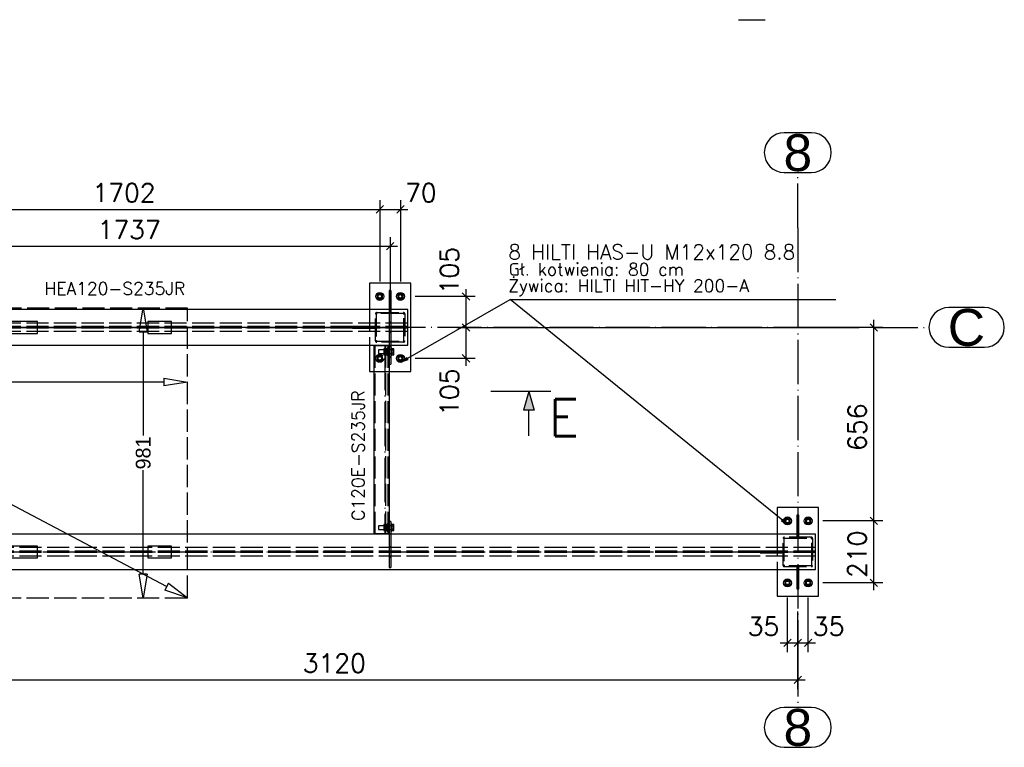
# Paper-space layout 'A2' of a CAD drawing. Header units: millimetres. Extents: x -144 to 420, y 0 to 415.
# Tile 10 of 12: x 152 to 286, y 184 to 282. Entities that reach past the tile are written whole.
import ezdxf

# ---------------------------------------------------------------- set-up
doc = ezdxf.new("R2010")
doc.units = ezdxf.units.MM
for name, pattern in [('ACAD_ISO02W100', [15, 12, -3]), ('ACAD_ISO04W100', [30, 24, -3, 0, -3]), ('Kropki i Kreski', [6.702778, 3.527778, -1.763889, 0, -1.411111])]:
    doc.linetypes.add(name, pattern=pattern)
doc.layers.get('0').update_dxf_attribs({"linetype": 'CONTINUOUS'})
for name, color, linetype in [('AS_DIM_ON', 7, 'CONTINUOUS'), ('AS_Siatki', 72, 'CONTINUOUS'), ('AS_Standard', 7, 'CONTINUOUS')]:
    doc.layers.add(name, color=color, linetype=linetype)
doc.styles.add('Arial', font='arial.ttf')
doc.styles.add('PB_CutSymbolDown', font='txt.shx', dxfattribs={"height": 5})
doc.styles.add('ROMANS', font='romans')
doc.styles.add('Simplex.shx', font='Simplex.shx', dxfattribs={"height": 1.7})

# ---------------------------------------------------------------- blocks, each defined once
blk = doc.blocks.new('_ClosedBlank')
at = {"color": 0, "linetype": 'ByBlock', "lineweight": -2}
for p, q in [((-1, 0.167), (0, 0)), ((-1, 0.167), (-1, -0.167)), ((0, 0), (-1, -0.167))]:
    blk.add_line(p, q, dxfattribs=at)
blk = doc.blocks.new('NW3')
at = {"color": 0, "ltscale": 0.25}
for p, q in [((-71.47, 37.79), (-42.61, 22.56)), ((-5.98, 36.08), (-5.98, 22.02)), ((-74.3, 29.32), (-74.3, 29.23)), ((-71.1, 29.28), (-40.49, 29.28)), ((-3.18, 29.28), (-33.78, 29.28)), ((-2.81, 1.54), (-31.66, 16.77)), ((-5.98, 3.24), (-5.98, 17.31)), ((-5.94, 0.04), (-6.03, 0.04)), ((0.02, 0.04), (0, 0))]:
    blk.add_line(p, q, dxfattribs=at)
at = {"color": 0, "linetype": 'Kropki i Kreski', "ltscale": 0.25}
for p, q in [((-76.3, 36.68), (2.02, 36.68)), ((-76.3, 6.24), (2.02, 6.24))]:
    blk.add_line(p, q, dxfattribs=at)
at = {"color": 0, "ltscale": 0.25}
for points in [[(-72.14, 37.48), (-72.14, 35.88), (-68.94, 35.88), (-68.94, 37.48)], [(-53.94, 37.48), (-53.94, 35.88), (-20.34, 35.88), (-20.34, 37.48)], [(-5.34, 37.48), (-5.34, 35.88), (-2.14, 35.88), (-2.14, 37.48)], [(-72.14, 7.04), (-72.14, 5.44), (-68.94, 5.44), (-68.94, 7.04)], [(-53.94, 7.04), (-53.94, 5.44), (-20.34, 5.44), (-20.34, 7.04)], [(-5.34, 7.04), (-5.34, 5.44), (-2.14, 5.44), (-2.14, 7.04)]]:
    blk.add_lwpolyline(points, close=True, dxfattribs=at)
at = {"layer": 'AS_Standard', "color": 0, "linetype": 'ACAD_ISO02W100', "ltscale": 0.25}
blk.add_lwpolyline([(-74.3, 0.04), (0.02, 0.04), (0.02, 39.28), (-74.3, 39.28)], close=True, dxfattribs=at)
at = {"color": 0, "ltscale": 0.25}
for p, xscale, yscale, zscale, rotation in [((-74.3, 39.28), 3.200000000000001, 3.200000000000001, 3.200000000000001, 152.1665248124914), ((-5.98, 39.28), 3.2, 3.2, 3.2, 89.99999999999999), ((-74.3, 29.28), 3.2, 3.2, 3.2, 180), ((-5.98, 0.04), 3.2, 3.2, 3.2, 270), ((0.02, 0.04), 3.2, 3.2, 3.2, 332.1665248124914)]:
    blk.add_blockref('_ClosedBlank', p, dxfattribs=dict(at, xscale=xscale, yscale=yscale, zscale=zscale, rotation=rotation))
at = {"color": 0, "ltscale": 0.25, "xscale": 3.2, "yscale": 3.2, "zscale": 3.2}
blk.add_blockref('_ClosedBlank', (0.02, 29.28), dxfattribs=at)
at = {"color": 0, "ltscale": 0.25, "insert": (-37.14, 29.28), "char_height": 2, "attachment_point": 5}
blk.add_mtext('1858', dxfattribs=at)
at = {"color": 0, "ltscale": 0.25, "char_height": 2, "attachment_point": 5}
for s, insert, rotation in [('NW3\\P139 kg\\P+/- 10%', (-37.14, 19.66), 332.1665), ('981', (-5.98, 19.66), 90)]:
    blk.add_mtext(s, dxfattribs=dict(at, insert=insert, rotation=rotation))
blk = doc.blocks.new('sectiondown')
blk.add_hatch(color=256).paths.add_polyline_path([(0, 0), (-2.55, 0.73), (-2.55, -0.73)])
at = {"color": 7, "linetype": 'Continuous'}
for p, q in [((0, -3), (0, 5.15)), ((-6, 0), (-2.55, 0))]:
    blk.add_line(p, q, dxfattribs=at)
for p, q in [((0, 0), (-2.55, 0.73)), ((-2.55, -0.73), (-2.55, 0.73)), ((0, 0), (-2.55, -0.73))]:
    blk.add_line(p, q)

psp = doc.layouts.new('A2')

# ---------------------------------------------------------------- linework, layer by layer
at = {"color": 20, "linetype": 'Continuous', "ltscale": 0.25}
for p, q in [((249.72, 282.47), (253.35, 282.47)), ((259.62, 267.15), (255.93, 267.15)), ((255.93, 261.75), (259.62, 261.75)), ((283.09, 243.46), (278.27, 243.46)), ((278.27, 238.06), (283.09, 238.06)), ((259.62, 189.23), (255.93, 189.23)), ((255.93, 183.83), (259.62, 183.83))]:
    psp.add_line(p, q, dxfattribs=at)
at = {"color": 20, "linetype": 'ACAD_ISO04W100', "ltscale": 0.25}
for p, q in [((257.78, 254.25), (257.78, 261.75)), ((257.78, 254.26), (257.78, 196.73)), ((257.78, 254.26), (257.78, 254.25)), ((268.08, 240.76), (3.88, 240.76)), ((268.08, 240.76), (268.07, 240.76)), ((268.07, 240.76), (275.57, 240.76)), ((257.78, 196.73), (257.78, 196.73)), ((257.78, 196.73), (257.78, 189.23))]:
    psp.add_line(p, q, dxfattribs=at)
at = {"linetype": 'Continuous', "ltscale": 0.25}
for p, q in [((205.26, 246.76), (199.66, 246.76)), ((199.66, 246.76), (199.66, 243.16)), ((205.26, 234.76), (205.26, 246.76)), ((201.06, 245.37), (200.7, 245.16)), ((200.7, 245.16), (200.7, 244.75)), ((200.7, 244.75), (201.06, 244.54)), ((201.43, 245.16), (201.06, 245.37)), ((201.06, 244.54), (201.43, 244.75)), ((201.43, 244.75), (201.43, 245.16)), ((202.58, 245.76), (202.34, 245.76)), ((202.34, 245.76), (202.34, 244.76)), ((202.34, 244.76), (202.58, 244.76)), ((202.34, 244.76), (202.34, 243.16)), ((202.58, 245.76), (202.58, 244.76)), ((202.58, 244.76), (202.58, 243.16)), ((203.86, 245.37), (203.5, 245.16)), ((203.5, 245.16), (203.5, 244.75)), ((203.5, 244.75), (203.86, 244.54)), ((204.23, 245.16), (203.86, 245.37)), ((203.86, 244.54), (204.23, 244.75)), ((204.23, 244.75), (204.23, 245.16)), ((204.86, 243.16), (91.66, 243.16)), ((204.86, 238.36), (204.86, 243.16)), ((91.66, 238.36), (204.86, 238.36)), ((199.66, 238.36), (199.66, 234.76)), ((202.34, 238.26), (200.26, 238.26)), ((200.26, 238.26), (200.26, 212.82)), ((202.34, 238.36), (202.34, 238.26)), ((202.34, 238.26), (202.34, 212.82)), ((202.58, 238.36), (202.58, 236.66)), ((202.68, 237.94), (202.58, 237.94)), ((202.68, 237.94), (202.68, 237.93)), ((202.68, 237.93), (202.68, 237.9)), ((202.68, 237.9), (202.68, 237.85)), ((202.98, 237.86), (202.68, 237.86)), ((202.68, 237.85), (202.68, 237.79)), ((202.68, 237.79), (202.68, 237.72)), ((202.98, 237.66), (202.98, 237.86)), ((202.34, 236.66), (202.58, 236.66)), ((202.58, 236.98), (202.68, 236.98)), ((202.58, 236.66), (202.58, 235.76)), ((202.68, 237.72), (202.68, 237.64)), ((202.98, 237.66), (202.68, 237.66)), ((202.68, 237.64), (202.68, 237.55)), ((202.68, 237.55), (202.68, 237.46)), ((202.68, 237.46), (202.68, 237.36)), ((202.68, 237.36), (202.68, 237.27)), ((202.68, 237.27), (202.68, 237.19)), ((202.98, 237.25), (202.68, 237.25)), ((202.68, 237.19), (202.68, 237.12)), ((202.68, 237.12), (202.68, 237.06)), ((202.68, 237.06), (202.68, 237.01)), ((202.68, 237.05), (202.98, 237.05)), ((202.68, 237.01), (202.68, 236.98)), ((202.68, 236.98), (202.68, 236.98)), ((202.98, 237.25), (202.98, 237.66)), ((202.98, 237.05), (202.98, 237.25)), ((203.86, 236.97), (203.5, 236.76)), ((203.5, 236.76), (203.5, 236.35)), ((204.23, 236.76), (203.86, 236.97)), ((204.23, 236.35), (204.23, 236.76)), ((202.34, 235.76), (202.58, 235.76)), ((203.5, 236.35), (203.86, 236.14)), ((203.86, 236.14), (204.23, 236.35)), ((199.66, 234.76), (200.26, 234.76)), ((202.34, 234.76), (205.26, 234.76)), ((260.58, 216.32), (254.98, 216.32)), ((254.98, 216.32), (254.98, 212.72)), ((257.9, 215.32), (257.66, 215.32)), ((257.66, 215.32), (257.66, 214.32)), ((257.9, 214.32), (257.9, 215.32)), ((260.58, 204.32), (260.58, 216.32)), ((202.58, 214.42), (202.34, 214.42)), ((202.58, 214.42), (202.58, 212.72)), ((202.68, 214.1), (202.58, 214.1)), ((202.68, 214.1), (202.68, 214.09)), ((202.68, 214.09), (202.68, 214.06)), ((202.68, 214.06), (202.68, 214.01)), ((202.98, 214.02), (202.68, 214.02)), ((202.68, 214.01), (202.68, 213.95)), ((202.68, 213.95), (202.68, 213.88)), ((202.68, 213.88), (202.68, 213.8)), ((202.98, 213.82), (202.68, 213.82)), ((202.68, 213.8), (202.68, 213.71)), ((202.98, 213.82), (202.98, 214.02)), ((202.98, 213.41), (202.98, 213.82)), ((256.38, 214.93), (256.01, 214.72)), ((256.01, 214.72), (256.01, 214.31)), ((256.01, 214.31), (256.38, 214.1)), ((256.74, 214.72), (256.38, 214.93)), ((256.38, 214.1), (256.74, 214.31)), ((256.74, 214.31), (256.74, 214.72)), ((257.66, 214.32), (257.9, 214.32)), ((257.66, 214.32), (257.66, 212.72)), ((257.9, 212.72), (257.9, 214.32)), ((259.18, 214.93), (258.81, 214.72)), ((258.81, 214.72), (258.81, 214.31)), ((258.81, 214.31), (259.18, 214.1)), ((259.54, 214.72), (259.18, 214.93)), ((259.18, 214.1), (259.54, 214.31)), ((259.54, 214.31), (259.54, 214.72)), ((260.18, 212.72), (11.78, 212.72)), ((200.26, 212.82), (202.34, 212.82)), ((202.34, 212.82), (202.34, 212.72)), ((202.58, 213.14), (202.68, 213.14)), ((202.68, 213.71), (202.68, 213.62)), ((202.68, 213.62), (202.68, 213.52)), ((202.68, 213.52), (202.68, 213.43)), ((202.68, 213.43), (202.68, 213.35)), ((202.98, 213.41), (202.68, 213.41)), ((202.68, 213.35), (202.68, 213.28)), ((202.68, 213.28), (202.68, 213.22)), ((202.68, 213.22), (202.68, 213.17)), ((202.68, 213.21), (202.98, 213.21)), ((202.68, 213.17), (202.68, 213.14)), ((202.68, 213.14), (202.68, 213.14)), ((202.98, 213.21), (202.98, 213.41)), ((260.18, 207.92), (260.18, 212.72)), ((11.78, 207.92), (260.18, 207.92)), ((254.98, 207.92), (254.98, 204.32)), ((257.66, 207.92), (257.66, 206.32)), ((257.9, 206.32), (257.9, 207.92)), ((256.38, 206.53), (256.01, 206.32)), ((256.01, 206.32), (256.01, 205.91)), ((256.01, 205.91), (256.38, 205.7)), ((256.74, 206.32), (256.38, 206.53)), ((256.38, 205.7), (256.74, 205.91)), ((256.74, 205.91), (256.74, 206.32)), ((257.9, 206.32), (257.66, 206.32)), ((257.66, 206.32), (257.66, 205.32)), ((257.9, 205.32), (257.9, 206.32)), ((259.18, 206.53), (258.81, 206.32)), ((258.81, 206.32), (258.81, 205.91)), ((258.81, 205.91), (259.18, 205.7)), ((259.54, 206.32), (259.18, 206.53)), ((259.18, 205.7), (259.54, 205.91)), ((259.54, 205.91), (259.54, 206.32)), ((257.66, 205.32), (257.9, 205.32)), ((254.98, 204.32), (260.58, 204.32))]:
    psp.add_line(p, q, dxfattribs=at)
at = {"color": 7}
psp.add_line((203.94, 236.02), (218.76, 244.56), dxfattribs=at)
at = {"color": 84, "linetype": 'ACAD_ISO02W100', "ltscale": 0.25}
for p, q in [((199.66, 243.16), (199.66, 238.36)), ((202.34, 243.36), (202.58, 243.36)), ((202.34, 243.16), (202.34, 242.86)), ((202.58, 243.16), (202.58, 242.86)), ((200.46, 238.94), (200.46, 242.58)), ((200.58, 242.52), (200.58, 239)), ((200.64, 242.76), (204.28, 242.76)), ((204.22, 242.64), (200.7, 242.64)), ((202.58, 242.86), (202.34, 242.86)), ((202.34, 242.86), (202.34, 241.46)), ((202.58, 242.86), (202.58, 241.46)), ((204.34, 239), (204.34, 242.52)), ((204.46, 242.58), (204.46, 238.94)), ((204.86, 241.34), (91.66, 241.34)), ((204.86, 240.86), (91.66, 240.86)), ((204.86, 240.66), (91.66, 240.66)), ((199.74, 240.88), (197.34, 240.88)), ((197.34, 240.88), (197.34, 240.64)), ((197.34, 240.64), (199.74, 240.64)), ((198.34, 240.64), (198.34, 240.88)), ((200.34, 240.88), (199.74, 240.88)), ((199.74, 240.64), (199.74, 240.88)), ((199.74, 240.64), (200.34, 240.64)), ((200.34, 240.88), (200.34, 240.64)), ((202.58, 241.46), (202.34, 241.46)), ((202.34, 241.46), (202.34, 240.86)), ((202.34, 240.66), (202.34, 240.06)), ((202.58, 241.46), (202.58, 240.86)), ((202.58, 240.66), (202.58, 240.06)), ((204.86, 240.18), (91.66, 240.18)), ((202.34, 240.06), (202.58, 240.06)), ((202.34, 240.06), (202.34, 238.36)), ((202.58, 240.06), (202.58, 238.36)), ((200.37, 238.26), (200.37, 212.82)), ((204.28, 238.76), (200.64, 238.76)), ((200.7, 238.88), (204.22, 238.88)), ((202.05, 237.86), (201.62, 237.86)), ((201.62, 237.86), (201.62, 237.66)), ((201.88, 212.82), (201.88, 238.26)), ((202.15, 237.94), (202.05, 237.94)), ((202.05, 237.93), (202.05, 237.94)), ((202.05, 237.9), (202.05, 237.93)), ((202.05, 237.86), (202.05, 237.9)), ((202.05, 237.79), (202.05, 237.86)), ((202.05, 237.72), (202.05, 237.79)), ((202.15, 238.26), (202.15, 212.82)), ((202.34, 238.16), (202.58, 238.16)), ((201.06, 236.97), (200.7, 236.76)), ((200.7, 236.76), (200.7, 236.35)), ((201.62, 237.7), (200.88, 237.7)), ((200.88, 237.7), (200.88, 237.68)), ((200.88, 237.68), (200.88, 237.62)), ((200.88, 237.62), (200.88, 237.55)), ((200.88, 237.55), (200.88, 237.46)), ((200.88, 237.46), (200.88, 237.36)), ((200.88, 237.36), (200.88, 237.29)), ((200.88, 237.29), (200.88, 237.23)), ((200.88, 237.23), (200.88, 237.22)), ((200.88, 237.22), (201.62, 237.22)), ((201.43, 236.76), (201.06, 236.97)), ((201.43, 236.35), (201.43, 236.76)), ((202.05, 237.66), (201.62, 237.66)), ((201.62, 237.66), (201.62, 237.25)), ((202.05, 237.25), (201.62, 237.25)), ((201.62, 237.25), (201.62, 237.05)), ((201.62, 237.05), (202.05, 237.05)), ((202.05, 237.64), (202.05, 237.72)), ((202.05, 237.55), (202.05, 237.64)), ((202.05, 237.46), (202.05, 237.55)), ((202.05, 237.36), (202.05, 237.46)), ((202.05, 237.27), (202.05, 237.36)), ((202.05, 237.19), (202.05, 237.27)), ((202.05, 237.12), (202.05, 237.19)), ((202.05, 237.05), (202.05, 237.12)), ((202.05, 237.01), (202.05, 237.05)), ((202.05, 236.98), (202.05, 237.01)), ((202.05, 236.98), (202.15, 236.98)), ((202.05, 236.98), (202.05, 236.98)), ((202.34, 237.74), (202.15, 237.74)), ((202.58, 237.7), (202.15, 237.7)), ((202.15, 237.22), (202.58, 237.22)), ((202.15, 237.18), (202.34, 237.18)), ((202.58, 237.74), (202.34, 237.74)), ((202.34, 237.18), (202.58, 237.18)), ((202.58, 236.76), (202.34, 236.76)), ((200.7, 236.35), (201.06, 236.14)), ((201.06, 236.14), (201.43, 236.35)), ((200.26, 234.76), (202.34, 234.76)), ((201.62, 213.86), (200.88, 213.86)), ((200.88, 213.86), (200.88, 213.84)), ((200.88, 213.84), (200.88, 213.78)), ((200.88, 213.78), (200.88, 213.71)), ((202.05, 214.02), (201.62, 214.02)), ((201.62, 214.02), (201.62, 213.82)), ((202.05, 213.82), (201.62, 213.82)), ((201.62, 213.82), (201.62, 213.41)), ((202.15, 214.1), (202.05, 214.1)), ((202.05, 214.09), (202.05, 214.1)), ((202.05, 214.06), (202.05, 214.09)), ((202.05, 214.02), (202.05, 214.06)), ((202.05, 213.95), (202.05, 214.02)), ((202.05, 213.88), (202.05, 213.95)), ((202.05, 213.8), (202.05, 213.88)), ((202.05, 213.71), (202.05, 213.8)), ((202.34, 213.9), (202.15, 213.9)), ((202.58, 213.86), (202.15, 213.86)), ((202.58, 213.9), (202.34, 213.9)), ((200.88, 213.71), (200.88, 213.62)), ((200.88, 213.62), (200.88, 213.52)), ((200.88, 213.52), (200.88, 213.45)), ((200.88, 213.45), (200.88, 213.39)), ((200.88, 213.39), (200.88, 213.38)), ((200.88, 213.38), (201.62, 213.38)), ((202.05, 213.41), (201.62, 213.41)), ((201.62, 213.41), (201.62, 213.21)), ((201.62, 213.21), (202.05, 213.21)), ((202.05, 213.62), (202.05, 213.71)), ((202.05, 213.52), (202.05, 213.62)), ((202.05, 213.43), (202.05, 213.52)), ((202.05, 213.35), (202.05, 213.43)), ((202.05, 213.28), (202.05, 213.35)), ((202.05, 213.21), (202.05, 213.28)), ((202.05, 213.17), (202.05, 213.21)), ((202.05, 213.14), (202.05, 213.17)), ((202.05, 213.14), (202.15, 213.14)), ((202.05, 213.14), (202.05, 213.14)), ((202.15, 213.38), (202.58, 213.38)), ((202.15, 213.34), (202.34, 213.34)), ((202.34, 213.34), (202.58, 213.34)), ((202.34, 212.72), (202.34, 211.02)), ((202.58, 212.72), (202.58, 211.02)), ((254.98, 212.72), (254.98, 207.92)), ((257.66, 212.92), (257.9, 212.92)), ((257.66, 212.72), (257.66, 212.32)), ((257.9, 212.32), (257.9, 212.72)), ((255.78, 208.5), (255.78, 212.14)), ((255.9, 212.08), (255.9, 208.56)), ((259.6, 212.32), (255.96, 212.32)), ((256.02, 212.2), (259.54, 212.2)), ((259.66, 208.56), (259.66, 212.08)), ((259.78, 212.14), (259.78, 208.5)), ((260.18, 210.9), (11.78, 210.9)), ((260.18, 210.42), (11.78, 210.42)), ((260.18, 210.22), (11.78, 210.22)), ((260.18, 209.74), (11.78, 209.74)), ((202.58, 211.02), (202.34, 211.02)), ((202.34, 211.02), (202.34, 210.42)), ((202.34, 210.22), (202.34, 209.62)), ((202.58, 211.02), (202.58, 210.42)), ((202.58, 210.22), (202.58, 209.62)), ((255.06, 210.44), (252.66, 210.44)), ((252.66, 210.44), (252.66, 210.2)), ((252.66, 210.2), (255.06, 210.2)), ((253.66, 210.2), (253.66, 210.44)), ((255.66, 210.44), (255.06, 210.44)), ((255.06, 210.2), (255.06, 210.44)), ((255.06, 210.2), (255.66, 210.2)), ((255.66, 210.44), (255.66, 210.2)), ((202.34, 209.62), (202.58, 209.62)), ((202.34, 209.62), (202.34, 208.22)), ((202.58, 209.62), (202.58, 208.22)), ((259.54, 208.44), (256.02, 208.44)), ((202.34, 208.22), (202.58, 208.22)), ((255.96, 208.32), (259.6, 208.32)), ((257.66, 208.32), (257.66, 207.92)), ((257.66, 207.72), (257.9, 207.72)), ((257.9, 207.92), (257.9, 208.32))]:
    psp.add_line(p, q, dxfattribs=at)
at = {"color": 10, "linetype": 'ACAD_ISO04W100', "ltscale": 0.25}
for p, q in [((91.66, 240.76), (204.86, 240.76)), ((202.46, 240.76), (202.46, 240.76)), ((201.73, 238.26), (201.73, 212.82)), ((11.78, 210.32), (260.18, 210.32)), ((257.78, 210.32), (257.78, 210.32))]:
    psp.add_line(p, q, dxfattribs=at)
at = {"color": 0, "linetype": 'ByBlock', "lineweight": -2}
for p, q in [((203.94, 236.02), (204.73, 236.66)), ((204.89, 236.38), (204.73, 236.66)), ((204.89, 236.38), (203.94, 236.02)), ((255.78, 214.74), (255.57, 214.48)), ((256.45, 213.98), (255.57, 214.48)), ((255.78, 214.74), (256.45, 213.98))]:
    psp.add_line(p, q, dxfattribs=at)
at = {"color": 7}
psp.add_lwpolyline([(256.45, 213.98), (218.76, 244.56), (262.95, 244.56)], dxfattribs=at)
at = {"linetype": 'Continuous', "ltscale": 0.25}
for centre, radius in [((201.06, 244.96), 0.54), ((201.06, 244.96), 0.24), ((203.86, 244.96), 0.54), ((203.86, 244.96), 0.24), ((203.86, 236.56), 0.54), ((203.86, 236.56), 0.24), ((256.38, 214.52), 0.54), ((256.38, 214.52), 0.24), ((259.18, 214.52), 0.54), ((259.18, 214.52), 0.24), ((256.38, 206.12), 0.54), ((256.38, 206.12), 0.24), ((259.18, 206.12), 0.54), ((259.18, 206.12), 0.24)]:
    psp.add_circle(centre, radius, dxfattribs=at)
at = {"color": 84, "linetype": 'ACAD_ISO02W100', "ltscale": 0.25}
for centre, radius in [((201.06, 244.96), 0.28), ((203.86, 244.96), 0.28), ((201.06, 236.56), 0.54), ((201.06, 236.56), 0.28), ((201.06, 236.56), 0.24), ((203.86, 236.56), 0.28), ((256.38, 214.52), 0.28), ((259.18, 214.52), 0.28), ((256.38, 206.12), 0.28), ((259.18, 206.12), 0.28)]:
    psp.add_circle(centre, radius, dxfattribs=at)
at = {"color": 20, "linetype": 'Continuous', "ltscale": 0.25}
for centre, start, end in [((255.93, 264.45), 90, 270), ((259.62, 264.45), 270, 90), ((278.27, 240.76), 90, 270), ((283.09, 240.76), 270, 90), ((255.93, 186.53), 90, 270), ((259.62, 186.53), 270, 90)]:
    psp.add_arc(centre, 2.7, start, end, dxfattribs=at)
at = {"color": 84, "linetype": 'ACAD_ISO02W100', "ltscale": 0.25}
for centre, start, end in [((200.64, 242.58), 90, 180), ((204.28, 242.58), 0, 90), ((200.64, 238.94), 180, 270), ((204.28, 238.94), 270, 0), ((255.96, 212.14), 90, 180), ((259.6, 212.14), 0, 90), ((255.96, 208.5), 180, 270), ((259.6, 208.5), 270, 0)]:
    psp.add_arc(centre, 0.18, start, end, dxfattribs=at)
at = {"color": 84, "linetype": 'ACAD_ISO02W100', "ltscale": 0.25, "extrusion": (1.13687e-13, -4.70906e-14, -1)}
psp.add_arc((-200.7, 242.52), 0.12, 0, 90, dxfattribs=at)
at = {"color": 84, "linetype": 'ACAD_ISO02W100', "ltscale": 0.25, "extrusion": (-2.48919e-14, -1.89478e-13, -1)}
psp.add_arc((-204.22, 242.52), 0.12, 90, 180, dxfattribs=at)
at = {"color": 84, "linetype": 'ACAD_ISO02W100', "ltscale": 0.25, "extrusion": (0, 0, -1)}
for centre, start, end in [((-200.7, 239), 270, 0), ((-256.02, 212.08), 0, 90)]:
    psp.add_arc(centre, 0.12, start, end, dxfattribs=at)
at = {"color": 84, "linetype": 'ACAD_ISO02W100', "ltscale": 0.25, "extrusion": (2.21987e-14, 7.57912e-14, -1)}
psp.add_arc((-204.22, 239), 0.12, 180, 270, dxfattribs=at)
at = {"color": 84, "linetype": 'ACAD_ISO02W100', "ltscale": 0.25, "extrusion": (-2.21987e-14, 7.57912e-14, -1)}
psp.add_arc((-259.54, 212.08), 0.12, 90, 180, dxfattribs=at)
at = {"color": 84, "linetype": 'ACAD_ISO02W100', "ltscale": 0.25, "extrusion": (1.13687e-13, 4.70906e-14, -1)}
psp.add_arc((-256.02, 208.56), 0.12, 270, 0, dxfattribs=at)
at = {"color": 84, "linetype": 'ACAD_ISO02W100', "ltscale": 0.25, "extrusion": (-6.92894e-14, 3.78956e-14, -1)}
psp.add_arc((-259.54, 208.56), 0.12, 180, 270, dxfattribs=at)
at = {"layer": 'AS_DIM_ON', "color": 8}
for p, q in [((201.06, 258.01), (201.06, 246.96)), ((203.86, 258.01), (203.86, 246.96)), ((132.98, 256.76), (201.06, 256.76)), ((201.06, 256.76), (204.86, 256.76)), ((202.46, 253.01), (202.46, 242.76)), ((132.98, 251.76), (203.46, 251.76)), ((212.76, 240.76), (212.76, 245.96)), ((214.01, 244.96), (205.86, 244.96)), ((211.51, 240.76), (266.08, 240.76)), ((212.76, 235.56), (212.76, 240.76)), ((269.33, 240.76), (259.78, 240.76)), ((268.08, 214.52), (268.08, 241.76)), ((214.01, 236.56), (205.86, 236.56)), ((269.33, 214.52), (261.18, 214.52)), ((268.08, 205.12), (268.08, 214.52)), ((269.33, 206.12), (261.18, 206.12)), ((256.38, 196.73), (256.38, 204.12)), ((259.18, 196.73), (259.18, 204.12)), ((257.78, 191.73), (257.78, 202.23)), ((257.78, 199.23), (257.78, 196.73)), ((255.38, 197.98), (257.78, 197.98)), ((257.78, 197.98), (260.18, 197.98)), ((132.98, 192.98), (258.78, 192.98))]:
    psp.add_line(p, q, dxfattribs=at)
at = {"layer": 'AS_DIM_ON', "color": 8, "linetype": 'ByBlock', "lineweight": -2}
for p, q in [((200.56, 256.26), (201.56, 257.26)), ((201.56, 257.26), (200.56, 256.26)), ((203.36, 256.26), (204.36, 257.26)), ((201.96, 251.26), (202.96, 252.26)), ((213.26, 244.46), (212.26, 245.46)), ((213.26, 240.26), (212.26, 241.26)), ((212.26, 241.26), (213.26, 240.26)), ((268.58, 240.26), (267.58, 241.26)), ((212.26, 237.06), (213.26, 236.06)), ((268.58, 214.02), (267.58, 215.02)), ((267.58, 215.02), (268.58, 214.02)), ((267.58, 206.62), (268.58, 205.62)), ((256.88, 198.48), (255.88, 197.48)), ((257.28, 197.48), (258.28, 198.48)), ((258.28, 198.48), (257.28, 197.48)), ((258.68, 197.48), (259.68, 198.48)), ((257.28, 192.48), (258.28, 193.48))]:
    psp.add_line(p, q, dxfattribs=at)

# ---------------------------------------------------------------- block references
at = {"color": 253}
psp.add_blockref('NW3', (174.95, 204.07, -910.97), dxfattribs=at)
at = {"extrusion": (0, 0, -1), "xscale": -1, "rotation": 270}
psp.add_blockref('sectiondown', (-221.28, 232.07, 949.7), dxfattribs=at)

# ---------------------------------------------------------------- texts
at = {"color": 7, "style": 'Simplex.shx'}
for s, height, p in [('8 HILTI HAS-U M12x120 8.8', 2, (218.51, 249.98)), ('Gł. kotwienia: 80 cm', 1.7, (218.55, 247.77)), ('Żywica: HILTI HIT-HY 200-A', 1.7, (218.5, 245.56)), ('HEA120-S235JR', 1.7, (155.57, 245.18))]:
    psp.add_text(s, height=height, dxfattribs=at).set_placement(p)
psp.add_text('C120E-S235JR', height=1.7, rotation=90, dxfattribs=at).set_placement((198.98, 214.53))
at = {"color": 96, "style": 'PB_CutSymbolDown'}
psp.add_text('E', height=5, dxfattribs=at).set_placement((224.02, 226.03))
at = {"layer": 'AS_DIM_ON', "color": 9, "style": 'ROMANS'}
for s, p in [('1702', (162.07, 257.76)), ('70', (204.49, 257.76)), ('1737', (162.77, 252.76)), ('35', (250.97, 198.98)), ('35', (259.82, 198.98)), ('3120', (190.61, 193.98))]:
    psp.add_text(s, height=2.5, dxfattribs=at).set_placement(p)
for s, p in [('105', (211.76, 245.24)), ('105', (211.76, 228.76)), ('656', (267.08, 224.01)), ('210', (267.08, 206.78))]:
    psp.add_text(s, height=2.5, rotation=90, dxfattribs=at).set_placement(p)
at = {"layer": 'AS_Siatki', "color": 20, "style": 'Arial'}
for s, p in [('8', (255.84, 261.95)), ('C', (278.13, 238.26)), ('8', (255.84, 184.03))]:
    psp.add_text(s, height=5, dxfattribs=at).set_placement(p)

doc.saveas('drawing.dxf')
